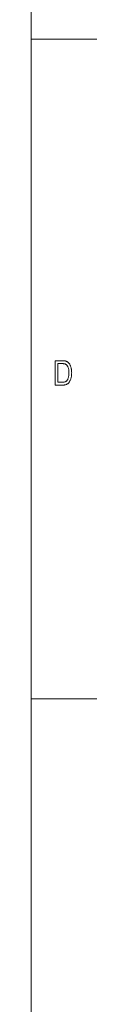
# Model space of a CAD drawing. Extents: x 5 to 415, y 5 to 296.
# Tile 38 of 46: x 410 to 415, y 147 to 222. Entities that reach past the tile are written whole.
import ezdxf

# ---------------------------------------------------------------- set-up
doc = ezdxf.new("R2010")
doc.units = 0

msp = doc.modelspace()

# ---------------------------------------------------------------- linework, layer by layer
at = {"color": 7, "lineweight": 13}
msp.add_line((410, 291), (410, 10), dxfattribs=at)
at = {"color": 7, "lineweight": 13, "ltscale": 0.125}
for p, q in [((410, 220.5), (415, 220.5)), ((415, 170.5), (410, 170.5))]:
    msp.add_line(p, q, dxfattribs=at)
at = {"color": 7, "lineweight": 13}
for points in [[(411.825836, 194.282898), (411.825836, 196.134903), (412.350098, 196.134903), (412.388092, 196.134552), (412.424194, 196.13353), (412.458405, 196.131821), (412.490784, 196.12944), (412.521271, 196.126373), (412.549896, 196.12262), (412.57666, 196.118179), (412.601563, 196.113068), (412.624573, 196.107269), (412.645721, 196.100784), (412.671906, 196.091217), (412.697357, 196.08017), (412.722107, 196.067657), (412.746185, 196.053696), (412.769531, 196.038254), (412.792145, 196.021347), (412.814087, 196.002991), (412.835297, 195.983154), (412.855835, 195.961853), (412.875641, 195.939087), (412.894653, 195.914978), (412.912842, 195.889633), (412.930145, 195.863083), (412.946594, 195.835297), (412.962158, 195.806274), (412.976898, 195.776047), (412.990784, 195.744583), (413.003784, 195.711899), (413.01593, 195.677979), (413.027222, 195.642838), (413.037567, 195.60643), (413.046783, 195.56868), (413.054932, 195.529617), (413.062012, 195.489227), (413.067963, 195.44751), (413.072876, 195.404449), (413.07666, 195.360077), (413.079376, 195.314377), (413.081024, 195.267365), (413.081543, 195.219009), (413.080627, 195.157043), (413.07785, 195.097), (413.073242, 195.038849), (413.066803, 194.98262), (413.058502, 194.928284), (413.04834, 194.87587), (413.036377, 194.825348), (413.022522, 194.776749), (413.006866, 194.730057), (412.989319, 194.685257), (412.970367, 194.6427), (412.950348, 194.602692), (412.929291, 194.565231), (412.907166, 194.530334), (412.884003, 194.497971), (412.859802, 194.46817), (412.834534, 194.440918), (412.808228, 194.416229), (412.780884, 194.394073), (412.752472, 194.374481), (412.722656, 194.357086), (412.69104, 194.341522), (412.657654, 194.327774), (412.622498, 194.315872), (412.585541, 194.305801), (412.546814, 194.297546), (412.506317, 194.291138), (412.46402, 194.28656), (412.419952, 194.283813), (412.374115, 194.282898)], [(412.026703, 194.50145), (412.350098, 194.50145), (412.388306, 194.50209), (412.424652, 194.503998), (412.459076, 194.507187), (412.491577, 194.511658), (412.522217, 194.517395), (412.550964, 194.524414), (412.57782, 194.532715), (412.602753, 194.542282), (412.625824, 194.553131), (412.646973, 194.565247), (412.666718, 194.578781), (412.685547, 194.593872), (412.7034, 194.610519), (412.720337, 194.628708), (412.736359, 194.648468), (412.751434, 194.669769), (412.765564, 194.692627), (412.778778, 194.717041), (412.791046, 194.743011), (412.802368, 194.770538), (412.81604, 194.808929), (412.828278, 194.848801), (412.839081, 194.890182), (412.84845, 194.933044), (412.856384, 194.977402), (412.862854, 195.023239), (412.867889, 195.070572), (412.87149, 195.1194), (412.873657, 195.169724), (412.874359, 195.221527), (412.873596, 195.276672), (412.871307, 195.329391), (412.867493, 195.3797), (412.862152, 195.427597), (412.855255, 195.473083), (412.846863, 195.516159), (412.836914, 195.556824), (412.82547, 195.595062), (412.812469, 195.63089), (412.797943, 195.664322), (412.782227, 195.695465), (412.765625, 195.724472), (412.748169, 195.751358), (412.729828, 195.776093), (412.710632, 195.798706), (412.690552, 195.819168), (412.669586, 195.837509), (412.647766, 195.853714), (412.625061, 195.867783), (412.601501, 195.879715), (412.584381, 195.886673), (412.565369, 195.892899), (412.544464, 195.898392), (412.521667, 195.903152), (412.496948, 195.907181), (412.470367, 195.910492), (412.441895, 195.913055), (412.411499, 195.914886), (412.379211, 195.915985), (412.345062, 195.916351), (412.026703, 195.916351)]]:
    msp.add_lwpolyline(points, close=True, dxfattribs=at)

doc.saveas('drawing.dxf')
